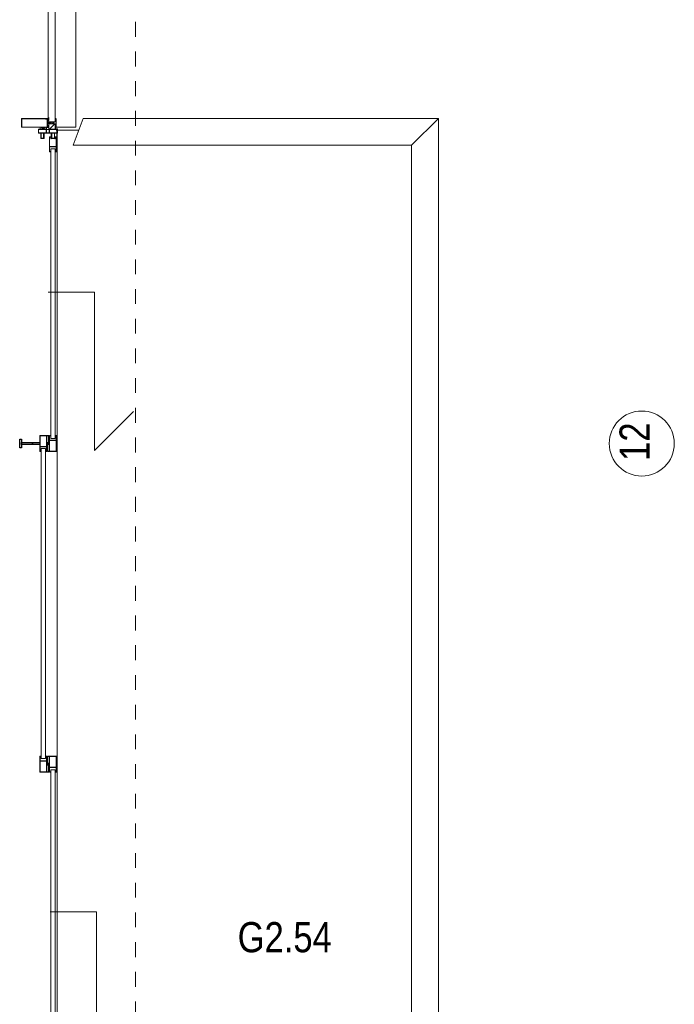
# Model space of a CAD drawing. Header units: millimetres. Extents: x 45699 to 251499, y 244 to 86446.
# Tile 238 of 240: x 240324 to 243999, y 75652 to 81179. Entities that reach past the tile are written whole.
import ezdxf

# ---------------------------------------------------------------- set-up
doc = ezdxf.new("R2010")
doc.units = ezdxf.units.MM
doc.header["$LTSCALE"] = 400
doc.linetypes.add('STYLE_01', pattern=[0.416641, 0.208282, -0.208359])
doc.linetypes.add('STYLE_06', pattern=[1.041641, 0.625, -0.208282, 0.069427, -0.138931])
for name, color, linetype, lineweight in [('Buitenkozijnen', 140, 'Continuous', 15), ('Lijn-afbreek', 140, 'STYLE_06', 15), ('mat-staal', 5, 'Continuous', 25), ('None', 7, 'Continuous', 9), ('Ruimtenummers', 5, 'Continuous', 25)]:
    doc.layers.add(name, color=color, linetype=linetype, lineweight=lineweight)
doc.styles.add('Arial Narrow', font='ARIALN.TTF', dxfattribs={"height": 222.25})

# ---------------------------------------------------------------- blocks, each defined once
blk = doc.blocks.new('*U1180')
at = {"layer": 'None', "color": 8, "linetype": 'Continuous', "lineweight": 5}
for p, q in [((51556, 37025.2), (51591, 37015.2)), ((51591, 37025.2), (51556, 37015.2))]:
    blk.add_line(p, q, dxfattribs=at)
blk.add_lwpolyline([(51556, 37025.2), (51591, 37025.2), (51591, 37015.2), (51556, 37015.2)], close=True, dxfattribs=at)
blk = doc.blocks.new('*X1181')
at = {"layer": 'None', "lineweight": 5}
blk.add_line((51608.116585, 37015.2), (51637.416585, 37044.5), dxfattribs=at)
blk = doc.blocks.new('*U1182')
at = {"layer": 'None', "color": 8, "lineweight": 5}
for points in [[(-24.8, 32.4), (24.8, 32.4), (24.8, 10.2), (23.1, 10.2), (23.1, 30.8), (-23.1, 30.8), (-23.1, 11.2), (-24.8, 11.2)], [(-24.8, -111.4), (-24.8, 32.4), (-23.1, 32.4), (-23.1, -112.4), (23.1, -112.4), (23.1, 32.4), (24.8, 32.4), (24.8, -111.4), (24.4, -111.4), (23.3, -115.5), (23.3, -117), (23.7, -117), (23.7, -117.6), (21.7, -117.6), (21.7, -117), (22.5, -117), (22.5, -115.1), (22.5, -113.9), (21.3, -113.9), (18.7, -113.9), (17.5, -113.9), (17.5, -115.1), (17.5, -117), (18.3, -117), (18.3, -117.6), (15.7, -117.6), (15.7, -117), (16.7, -117), (16.7, -116), (15.6, -113.9), (5.3, -113.9), (5.3, -115.8), (3.9, -115.8), (3.9, -118.6), (4.3, -119), (3.9, -119.4), (3.9, -120), (4.3, -120.4), (3.9, -120.8), (3.9, -121.4), (4.3, -121.8), (3.9, -122.8), (3.9, -127.6), (2.2, -127.6), (2.2, -116.8), (2.2, -114.6), (0, -114.6), (-2.2, -114.6), (-2.2, -116.8), (-2.2, -127.6), (-3.9, -127.6), (-3.9, -122.8), (-4.3, -121.8), (-3.9, -121.4), (-3.9, -120.8), (-4.3, -120.4), (-3.9, -120), (-3.9, -119.4), (-4.3, -119), (-3.9, -118.6), (-3.9, -115.8), (-5.3, -115.8), (-5.3, -113.9), (-15.6, -113.9), (-16.7, -116), (-16.7, -117), (-15.7, -117), (-15.7, -117.6), (-18.3, -117.6), (-18.3, -117), (-17.5, -117), (-17.5, -115.1), (-17.5, -113.9), (-18.7, -113.9), (-21.3, -113.9), (-22.5, -113.9), (-22.5, -115.1), (-22.5, -117), (-21.7, -117), (-21.7, -117.6), (-23.7, -117.6), (-23.7, -117), (-23.3, -117), (-23.3, -115.5), (-24.4, -111.4)]]:
    blk.add_lwpolyline(points, close=True, dxfattribs=at)
at = {"layer": 'None', "color": 8, "lineweight": 5, "flags": 128}
for points in [[(-25, -119), (-25.9, -119.6), (-29.5, -121.8), (-25.3, -121.8), (-21.7, -121.8), (-19.8, -121.7), (-19.3, -119.9), (-19.2, -119.4), (-18.7, -119.7), (-14.4, -120.4), (-14.2, -120.4), (-14.2, -120.6), (-14.2, -120.8), (-14.4, -120.8), (-16.5, -120.8), (-16.5, -121.8), (-16, -121.8), (-14.7, -121.8), (-13.3, -121.8), (-13.2, -120.3), (-13.2, -118.9), (-14.7, -118.8), (-15.5, -118.7), (-16, -118.1), (-16, -117.8), (-16.3, -117.8), (-17.6, -117.8), (-18.1, -118), (-18.4, -118.1), (-18.4, -117.8), (-18.4, -116.8), (-18.4, -116.5), (-18.1, -116.5), (-17.9, -116.5), (-17.4, -116.5), (-17.8, -116.1), (-17.9, -116.1), (-18.4, -115.7), (-18.9, -115.7), (-21.1, -115.7), (-21.6, -115.7), (-22.1, -116.1), (-22.2, -116.1), (-22.6, -116.5), (-22, -116.5), (-21.9, -116.5), (-21.6, -116.5), (-21.6, -116.8), (-21.6, -117.8), (-21.6, -118.1), (-21.9, -118), (-22.4, -117.8), (-23.8, -117.8), (-24.1, -117.8), (-24.1, -117.5), (-24.1, -116.7), (-24.1, -116.5), (-23.9, -116.5), (-23.7, -116.5), (-23.7, -115.7), (-24.4, -112.1), (-24.5, -111.9), (-24.7, -111.9), (-25, -111.9), (-25, -112.2), (-25, -117.9)], [(-22.8, -119.4), (-23, -119.4), (-23.1, -119.5), (-24.1, -120.3), (-25.4, -120.4), (-25.7, -120.4), (-25.7, -120.7), (-25.7, -121), (-25.4, -121), (-22.1, -121), (-21.3, -121), (-20.9, -120.4), (-20.4, -119.4), (-21.5, -119.4)], [(-20.5, -118.5), (-20.6, -118), (-21, -116.6), (-21.1, -116.2), (-20.7, -116.2), (-19.3, -116.2), (-18.9, -116.2), (-19, -116.6), (-19.4, -118), (-19.5, -118.5), (-20, -118.5)], [(25, -119), (25.9, -119.6), (29.5, -121.8), (25.3, -121.8), (21.7, -121.8), (19.8, -121.7), (19.3, -119.9), (19.2, -119.4), (18.7, -119.7), (14.4, -120.4), (14.2, -120.4), (14.2, -120.6), (14.2, -120.8), (14.4, -120.8), (16.5, -120.8), (16.5, -121.8), (16, -121.8), (14.7, -121.8), (13.3, -121.8), (13.2, -120.3), (13.2, -118.9), (14.7, -118.8), (15.5, -118.7), (16, -118.1), (16, -117.8), (16.3, -117.8), (17.6, -117.8), (18.1, -118), (18.4, -118.1), (18.4, -117.8), (18.4, -116.8), (18.4, -116.5), (18.1, -116.5), (17.9, -116.5), (17.4, -116.5), (17.8, -116.1), (17.9, -116.1), (18.4, -115.7), (18.9, -115.7), (21.1, -115.7), (21.6, -115.7), (22.1, -116.1), (22.2, -116.1), (22.6, -116.5), (22, -116.5), (21.9, -116.5), (21.6, -116.5), (21.6, -116.8), (21.6, -117.8), (21.6, -118.1), (21.9, -118), (22.4, -117.8), (23.8, -117.8), (24.1, -117.8), (24.1, -117.5), (24.1, -116.7), (24.1, -116.5), (23.9, -116.5), (23.7, -116.5), (23.7, -115.7), (24.4, -112.1), (24.5, -111.9), (24.7, -111.9), (25, -111.9), (25, -112.2), (25, -117.9)], [(20.5, -118.5), (20.6, -118), (21, -116.6), (21.1, -116.2), (20.7, -116.2), (19.3, -116.2), (18.9, -116.2), (19, -116.6), (19.4, -118), (19.5, -118.5), (20, -118.5)], [(22.8, -119.4), (23, -119.4), (23.1, -119.5), (24.1, -120.3), (25.4, -120.4), (25.7, -120.4), (25.7, -120.7), (25.7, -121), (25.4, -121), (22.1, -121), (21.3, -121), (20.9, -120.4), (20.4, -119.4), (21.5, -119.4)]]:
    blk.add_lwpolyline(points, close=True, dxfattribs=at)
blk = doc.blocks.new('*U1183')
at = {"layer": 'None', "color": 8, "lineweight": 5, "flags": 128}
for points in [[(-5, -131.3), (-5.5, -131.3), (-5.5, -131.8), (-5.5, -149.5), (-5.5, -150), (-5, -150), (-4, -150), (-3.5, -150), (-3.5, -149.5), (-3.5, -149), (-4, -149), (-4.5, -149), (-4.5, -145.8), (-4.5, -145.3), (-4, -145.3), (-2.7, -145.3), (-2.3, -145.3), (-2, -144.9), (-0.8, -143.5), (0, -142.6), (0.8, -143.5), (2, -144.9), (2.2, -145.3), (2.7, -145.3), (4, -145.3), (4.5, -145.3), (4.5, -145.8), (4.5, -149), (4, -149), (3.5, -149), (3.5, -149.5), (3.5, -150), (4, -150), (5, -150), (5.5, -150), (5.5, -149.5), (5.5, -131.8), (5.5, -131.3), (5, -131.3), (4.7, -131.3), (4.7, -132), (4.7, -132.3), (4.4, -132.3), (4.1, -132.3), (3.3, -132.3), (3.3, -131.5), (3.3, -127.6), (3.3, -126.8), (4.1, -126.8), (4.4, -126.8), (4.7, -126.8), (4.7, -127.1), (4.7, -127.8), (5, -127.8), (5.5, -127.8), (5.5, -127.3), (5.5, -114.6), (5.5, -114.4), (5.3, -114.3), (5, -114.3), (4.9, -114.5), (4.1, -116.2), (4.1, -116.3), (4.2, -116.4), (4.4, -116.7), (4.5, -116.8), (4.5, -116.9), (4.5, -117.1), (4.5, -117.2), (4.4, -117.3), (4.2, -117.6), (4, -117.7), (4.2, -117.8), (4.4, -118.1), (4.5, -118.2), (4.5, -118.3), (4.5, -118.5), (4.5, -118.6), (4.4, -118.7), (4.2, -119), (4, -119.1), (4.2, -119.2), (4.4, -119.5), (4.5, -119.6), (4.5, -119.7), (4.5, -120.2), (4.5, -120.3), (4.5, -120.3), (4.2, -121.1), (4.2, -125.5), (4.2, -125.8), (3.9, -125.8), (-3.9, -125.8), (-4.2, -125.8), (-4.2, -125.5), (-4.2, -121.1), (-4.5, -120.3), (-4.5, -120.3), (-4.5, -120.2), (-4.5, -119.7), (-4.5, -119.6), (-4.4, -119.5), (-4.2, -119.2), (-4, -119.1), (-4.2, -119), (-4.4, -118.7), (-4.5, -118.6), (-4.5, -118.5), (-4.5, -118.3), (-4.5, -118.2), (-4.4, -118.1), (-4.2, -117.8), (-4, -117.7), (-4.2, -117.6), (-4.4, -117.3), (-4.5, -117.2), (-4.5, -117.1), (-4.5, -116.9), (-4.5, -116.8), (-4.4, -116.7), (-4.2, -116.4), (-4.1, -116.3), (-4.1, -116.2), (-4.9, -114.5), (-5, -114.3), (-5.3, -114.3), (-5.5, -114.4), (-5.5, -114.6), (-5.5, -127.3), (-5.5, -127.8), (-5, -127.8), (-4.7, -127.8), (-4.7, -127.1), (-4.7, -126.8), (-4.4, -126.8), (-4.1, -126.8), (-3.3, -126.8), (-3.3, -127.6), (-3.3, -131.5), (-3.3, -132.3), (-4.1, -132.3), (-4.4, -132.3), (-4.7, -132.3), (-4.7, -132), (-4.7, -131.3)], [(-4.5, -138.2), (-4, -138.2), (-2.7, -138.2), (-2.5, -138.2), (-2.5, -138), (-2.5, -137.4), (-2.5, -137.2), (-2.7, -137.2), (-4, -137.2), (-4.5, -137.2), (-4.5, -136.7), (-4.5, -133.8), (-4.5, -133.3), (-4, -133.3), (4, -133.3), (4.5, -133.3), (4.5, -133.8), (4.5, -136.7), (4.5, -137.2), (4, -137.2), (2.7, -137.2), (2.5, -137.2), (2.5, -137.4), (2.5, -138), (2.5, -138.2), (2.7, -138.2), (4, -138.2), (4.5, -138.2), (4.5, -138.7), (4.5, -143.8), (4.5, -144.3), (4, -144.3), (2.9, -144.3), (2.7, -144.3), (2.6, -144.1), (1.5, -142.9), (0, -141.1), (-1.5, -142.9), (-2.6, -144.1), (-2.7, -144.3), (-2.9, -144.3), (-4, -144.3), (-4.5, -144.3), (-4.5, -143.8), (-4.5, -138.7)], [(-2.3, -126.8), (-2.3, -127.3), (-2.3, -132.1), (-2.3, -132.3), (-2.1, -132.3), (2.1, -132.3), (2.3, -132.3), (2.3, -132.1), (2.3, -127.3), (2.3, -126.8), (1.8, -126.8), (-1.8, -126.8)]]:
    blk.add_lwpolyline(points, close=True, dxfattribs=at)
blk = doc.blocks.new('*U1184')
at = {"layer": 'None', "color": 7, "lineweight": 15}
for p, q in [((-24.8, -110.4), (-24.8, -110.4)), ((-24, -110), (-24, -110)), ((-23.2, -110.4), (-23.2, -110.4)), ((-22.4, -110), (-22.4, -110)), ((-21.6, -103.9), (-21.6, -103.9)), ((-21.6, -104.7), (-21.6, -104.7)), ((-21.6, -105.5), (-21.6, -105.5)), ((-21.6, -106.3), (-21.6, -106.3)), ((-21.6, -107.1), (-21.6, -107.1)), ((-21.6, -107.9), (-21.6, -107.9)), ((-21.6, -108.8), (-21.6, -108.8)), ((-21.6, -109.6), (-21.6, -109.6)), ((-21.6, -110.4), (-21.6, -110.4)), ((-20.7, -103.5), (-20.7, -103.5)), ((-20.7, -105.9), (-20.7, -105.9)), ((-20.7, -106.7), (-20.7, -106.7)), ((-20.7, -107.5), (-20.7, -107.5)), ((-20.7, -108.4), (-20.7, -108.4)), ((-20.7, -109.2), (-20.7, -109.2)), ((-20.7, -110), (-20.7, -110)), ((-19.9, -103.1), (-19.9, -103.1)), ((-19.9, -107.1), (-19.9, -107.1)), ((-19.9, -107.9), (-19.9, -107.9)), ((-19.9, -108.8), (-19.9, -108.8)), ((-19.9, -109.6), (-19.9, -109.6)), ((-19.9, -110.4), (-19.9, -110.4)), ((-19.1, -103.5), (-19.1, -103.5)), ((-19.1, -104.3), (-19.1, -104.3)), ((-19.1, -105.9), (-19.1, -105.9)), ((-19.1, -106.7), (-19.1, -106.7)), ((-19.1, -107.5), (-19.1, -107.5)), ((-19.1, -108.4), (-19.1, -108.4)), ((-19.1, -109.2), (-19.1, -109.2)), ((-19.1, -110), (-19.1, -110)), ((-18.3, -104.7), (-18.3, -104.7)), ((-18.3, -105.5), (-18.3, -105.5)), ((-18.3, -106.3), (-18.3, -106.3)), ((-18.3, -110.4), (-18.3, -110.4)), ((-17.5, -110), (-17.5, -110)), ((-16.7, -110.4), (-16.7, -110.4)), ((-25.6, -119.7), (-25.6, -119.7)), ((-25.6, -121.4), (-25.6, -121.4)), ((-24.8, -111.2), (-24.8, -111.2)), ((-24.8, -112), (-24.8, -112)), ((-24.8, -112.8), (-24.8, -112.8)), ((-24.8, -113.6), (-24.8, -113.6)), ((-24.8, -114.4), (-24.8, -114.4)), ((-24.8, -115.3), (-24.8, -115.3)), ((-24.8, -116.1), (-24.8, -116.1)), ((-24.8, -116.9), (-24.8, -116.9)), ((-24.8, -117.7), (-24.8, -117.7)), ((-24.8, -118.5), (-24.8, -118.5)), ((-24.8, -119.3), (-24.8, -119.3)), ((-24.8, -120.1), (-24.8, -120.1)), ((-24.8, -121.8), (-24.8, -121.8)), ((-24, -110.8), (-24, -110.8)), ((-24, -111.6), (-24, -111.6)), ((-24, -112.4), (-24, -112.4)), ((-24, -113.2), (-24, -113.2)), ((-24, -114), (-24, -114)), ((-24, -114.9), (-24, -114.9)), ((-24, -115.7), (-24, -115.7)), ((-24, -116.5), (-24, -116.5)), ((-24, -117.3), (-24, -117.3)), ((-24, -118.1), (-24, -118.1)), ((-24, -118.9), (-24, -118.9)), ((-24, -119.7), (-24, -119.7)), ((-24, -121.4), (-24, -121.4)), ((-23.2, -111.2), (-23.2, -111.2)), ((-23.2, -112), (-23.2, -112)), ((-23.2, -112.8), (-23.2, -112.8)), ((-23.2, -113.6), (-23.2, -113.6)), ((-23.2, -114.4), (-23.2, -114.4)), ((-23.2, -115.3), (-23.2, -115.3)), ((-23.2, -116.1), (-23.2, -116.1)), ((-23.2, -116.9), (-23.2, -116.9)), ((-23.2, -117.7), (-23.2, -117.7)), ((-23.2, -118.5), (-23.2, -118.5)), ((-23.2, -121.8), (-23.2, -121.8)), ((-22.4, -110.8), (-22.4, -110.8)), ((-22.4, -111.6), (-22.4, -111.6)), ((-22.4, -117.3), (-22.4, -117.3)), ((-22.4, -118.1), (-22.4, -118.1)), ((-22.4, -121.4), (-22.4, -121.4)), ((-21.6, -111.2), (-21.6, -111.2)), ((-21.6, -112), (-21.6, -112)), ((-21.6, -116.9), (-21.6, -116.9)), ((-21.6, -117.7), (-21.6, -117.7)), ((-21.6, -118.5), (-21.6, -118.5)), ((-21.6, -121.8), (-21.6, -121.8)), ((-20.7, -110.8), (-20.7, -110.8)), ((-20.7, -111.6), (-20.7, -111.6)), ((-20.7, -112.4), (-20.7, -112.4)), ((-20.7, -113.2), (-20.7, -113.2)), ((-20.7, -114), (-20.7, -114)), ((-20.7, -114.9), (-20.7, -114.9)), ((-20.7, -115.7), (-20.7, -115.7)), ((-20.7, -116.5), (-20.7, -116.5)), ((-20.7, -117.3), (-20.7, -117.3)), ((-20.7, -118.1), (-20.7, -118.1)), ((-20.7, -121.4), (-20.7, -121.4)), ((-19.9, -111.2), (-19.9, -111.2)), ((-19.9, -112), (-19.9, -112)), ((-19.9, -112.8), (-19.9, -112.8)), ((-19.9, -113.6), (-19.9, -113.6)), ((-19.9, -114.4), (-19.9, -114.4)), ((-19.9, -115.3), (-19.9, -115.3)), ((-19.9, -116.1), (-19.9, -116.1)), ((-19.9, -116.9), (-19.9, -116.9)), ((-19.9, -117.7), (-19.9, -117.7)), ((-19.9, -118.5), (-19.9, -118.5)), ((-19.9, -119.3), (-19.9, -119.3)), ((-19.9, -120.1), (-19.9, -120.1)), ((-19.9, -120.9), (-19.9, -120.9)), ((-19.1, -110.8), (-19.1, -110.8)), ((-19.1, -111.6), (-19.1, -111.6)), ((-19.1, -117.3), (-19.1, -117.3)), ((-19.1, -118.1), (-19.1, -118.1)), ((-19.1, -118.9), (-19.1, -118.9)), ((-18.3, -111.2), (-18.3, -111.2)), ((-18.3, -112), (-18.3, -112)), ((-18.3, -116.9), (-18.3, -116.9)), ((-18.3, -117.7), (-18.3, -117.7)), ((-18.3, -118.5), (-18.3, -118.5)), ((-18.3, -119.3), (-18.3, -119.3)), ((-17.5, -110.8), (-17.5, -110.8)), ((-17.5, -111.6), (-17.5, -111.6)), ((-17.5, -112.4), (-17.5, -112.4)), ((-17.5, -113.2), (-17.5, -113.2)), ((-17.5, -114), (-17.5, -114)), ((-17.5, -114.9), (-17.5, -114.9)), ((-17.5, -115.7), (-17.5, -115.7)), ((-17.5, -116.5), (-17.5, -116.5)), ((-17.5, -117.3), (-17.5, -117.3)), ((-17.5, -118.1), (-17.5, -118.1)), ((-17.5, -118.9), (-17.5, -118.9)), ((-17.5, -119.7), (-17.5, -119.7)), ((-16.7, -111.2), (-16.7, -111.2)), ((-16.7, -112), (-16.7, -112)), ((-16.7, -112.8), (-16.7, -112.8)), ((-16.7, -113.6), (-16.7, -113.6)), ((-16.7, -114.4), (-16.7, -114.4)), ((-16.7, -115.3), (-16.7, -115.3)), ((-16.7, -116.1), (-16.7, -116.1)), ((-16.7, -116.9), (-16.7, -116.9)), ((-16.7, -117.7), (-16.7, -117.7)), ((-16.7, -118.5), (-16.7, -118.5)), ((-16.7, -119.3), (-16.7, -119.3)), ((-16.7, -120.1), (-16.7, -120.1)), ((-15.9, -118.1), (-15.9, -118.1)), ((-15.9, -118.9), (-15.9, -118.9)), ((-15.9, -119.7), (-15.9, -119.7)), ((-15.9, -121.4), (-15.9, -121.4)), ((-15.1, -119.3), (-15.1, -119.3)), ((-15.1, -120.1), (-15.1, -120.1)), ((-15.1, -120.9), (-15.1, -120.9)), ((-15.1, -121.8), (-15.1, -121.8)), ((-14.2, -118.9), (-14.2, -118.9)), ((-14.2, -119.7), (-14.2, -119.7)), ((-14.2, -120.5), (-14.2, -120.5)), ((-14.2, -121.4), (-14.2, -121.4)), ((-13.4, -120.1), (-13.4, -120.1)), ((-13.4, -120.9), (-13.4, -120.9))]:
    blk.add_line(p, q, dxfattribs=at)
at = {"layer": 'None', "color": 7}
blk.add_blockref('*U1183', (0, 0), dxfattribs=at)
blk = doc.blocks.new('*U1185')
at = {"layer": 'None', "color": 8, "lineweight": 5}
for points in [[(-13.5, -159.8), (-13.5, -158.9), (-14.5, -158.1), (-14.7, -157.9), (-14.9, -158.1), (-14.9, -158.1), (-15.4, -158.5), (-15.6, -158.7), (-15.8, -158.5), (-15.8, -158.5), (-16.3, -158.1), (-16.5, -157.9), (-16.7, -158.1), (-16.7, -158.1), (-17.2, -158.5), (-17.4, -158.7), (-17.6, -158.5), (-17.6, -158.5), (-18.1, -158.1), (-18.3, -157.9), (-18.5, -158.1), (-18.5, -158.1), (-19, -158.5), (-19.2, -158.7), (-19.4, -158.5), (-19.4, -158.5), (-19.9, -158.1), (-20.1, -157.9), (-20.3, -158.1), (-20.3, -158.1), (-20.8, -158.5), (-21, -158.7), (-21.2, -158.5), (-21.2, -158.5), (-21.7, -158.1), (-21.9, -157.9), (-22.1, -158.1), (-22.1, -158.1), (-22.4, -158.3), (-23.2, -158.3), (-23.5, -158.1), (-23.7, -157.9), (-23.9, -158.1), (-23.9, -158.1), (-24.2, -158.3), (-24.5, -158.3), (-24.7, -158.3), (-24.8, -158.2), (-24.8, -158.2), (-24.9, -157.9), (-25.1, -157.7), (-25.3, -157.7), (-25.5, -157.8), (-25.5, -158), (-25.5, -158), (-25.5, -161.4), (-25.5, -161.7), (-25.2, -161.7), (-25.2, -161.7), (-24.3, -161.7), (-24, -161.7), (-24, -161.4), (-24, -161.4), (-24, -159.7), (-24, -159.6), (-24.1, -159.5), (-24.1, -159.5), (-24.3, -159.3), (-24, -159.2), (-23.8, -159.1), (-23.8, -159.4), (-23.8, -159.4), (-23.7, -159.4), (-23.6, -159.3), (-23.6, -159.3), (-22.8, -159.3), (-22.5, -159.3), (-22.5, -159.6), (-22.5, -159.6), (-22.5, -160.3), (-22.5, -160.6), (-22.2, -160.6), (-22.2, -160.6), (-22, -160.6), (-21.9, -160.6), (-21.8, -160.5), (-21.8, -160.5), (-20.5, -159.8), (-13.5, -159.8)], [(-6, -157.7), (-6.2, -160.2), (-8.7, -160.2), (-8.7, -160.2), (-20.4, -160.2), (-21.6, -160.9), (-22.9, -160.9), (-22.9, -159.7), (-23.8, -159.7), (-23.8, -161.8), (23.8, -161.8), (23.8, -159.7), (22.9, -159.7), (22.9, -160.9), (21.6, -160.9), (20.4, -160.2), (8.7, -160.2), (6.2, -160.2), (6, -157.7), (6, -157.7), (5.3, -150.2), (2.5, -150.2), (2.5, -148.2), (-2.5, -148.2), (-2.5, -150.2), (-5.3, -150.2), (-6, -157.7)], [(13.5, -159.8), (13.5, -158.9), (14.5, -158.1), (14.7, -157.9), (14.9, -158.1), (14.9, -158.1), (15.4, -158.5), (15.6, -158.7), (15.8, -158.5), (15.8, -158.5), (16.3, -158.1), (16.5, -157.9), (16.7, -158.1), (16.7, -158.1), (17.2, -158.5), (17.4, -158.7), (17.6, -158.5), (17.6, -158.5), (18.1, -158.1), (18.3, -157.9), (18.5, -158.1), (18.5, -158.1), (19, -158.5), (19.2, -158.7), (19.4, -158.5), (19.4, -158.5), (19.9, -158.1), (20.1, -157.9), (20.3, -158.1), (20.3, -158.1), (20.8, -158.5), (21, -158.7), (21.2, -158.5), (21.2, -158.5), (21.7, -158.1), (21.9, -157.9), (22.1, -158.1), (22.1, -158.1), (22.4, -158.3), (23.2, -158.3), (23.5, -158.1), (23.7, -157.9), (23.9, -158.1), (23.9, -158.1), (24.2, -158.3), (24.5, -158.3), (24.7, -158.3), (24.8, -158.2), (24.8, -158.2), (24.9, -157.9), (25.1, -157.7), (25.3, -157.7), (25.5, -157.8), (25.5, -158), (25.5, -158), (25.5, -161.4), (25.5, -161.7), (25.2, -161.7), (25.2, -161.7), (24.3, -161.7), (24, -161.7), (24, -161.4), (24, -161.4), (24, -159.7), (24, -159.6), (24.1, -159.5), (24.1, -159.5), (24.3, -159.3), (24, -159.2), (23.8, -159.1), (23.8, -159.4), (23.8, -159.4), (23.7, -159.4), (23.6, -159.3), (23.6, -159.3), (22.8, -159.3), (22.5, -159.3), (22.5, -159.6), (22.5, -159.6), (22.5, -160.3), (22.5, -160.6), (22.2, -160.6), (22.2, -160.6), (22, -160.6), (21.9, -160.6), (21.8, -160.5), (21.8, -160.5), (20.5, -159.8), (13.5, -159.8)]]:
    blk.add_lwpolyline(points, close=True, dxfattribs=at)
blk = doc.blocks.new('verticale stijl')
at = {"layer": 'None', "color": 7}
for name in ['*U1182', '*U1184', '*U1185']:
    blk.add_blockref(name, (0, 0), dxfattribs=at)
blk = doc.blocks.new('*U1187')
at = {"layer": 'None', "color": 43, "linetype": 'Continuous', "lineweight": 9}
blk.add_lwpolyline([(51562.1, 35295), (51593.7, 35295), (51593.7, 35205), (51589.3, 35205), (51589.3, 35206.5), (51592.2, 35206.5), (51592.2, 35232), (51555.2, 35232), (51555.2, 35206.5), (51557.2, 35206.5), (51557.2, 35205), (51553.7, 35205), (51553.7, 35295), (51563.5, 35295), (51563.5, 35293.5), (51562, 35293.5), (51560.5, 35293.5), (51555.2, 35293.5), (51555.2, 35233.5), (51592.2, 35233.5), (51592.2, 35293.5), (51587, 35293.5), (51585.5, 35293.5), (51562.1, 35293.5)], close=True, dxfattribs=at)
blk = doc.blocks.new('*U1188')
at = {"layer": 'None', "color": 43, "linetype": 'Continuous', "lineweight": 9}
blk.add_lwpolyline([(51562.1, 33405), (51593.7, 33405), (51593.7, 33495), (51589.3, 33495), (51589.3, 33493.5), (51592.2, 33493.5), (51592.2, 33468), (51555.2, 33468), (51555.2, 33493.5), (51557.2, 33493.5), (51557.2, 33495), (51553.7, 33495), (51553.7, 33405), (51563.5, 33405), (51563.5, 33406.5), (51562, 33406.5), (51560.5, 33406.5), (51555.2, 33406.5), (51555.2, 33466.5), (51592.2, 33466.5), (51592.2, 33406.5), (51587, 33406.5), (51585.5, 33406.5), (51562.1, 33406.5)], close=True, dxfattribs=at)
blk = doc.blocks.new('*U1193')
at = {"layer": 'Lijn-afbreek', "color": 43, "linetype": 'Continuous', "lineweight": 9}
blk.add_lwpolyline([(51605.3, 37044.5), (51640.3, 37044.5), (51640.3, 37015.2), (51605.3, 37015.2)], close=True, dxfattribs=at)
at = {"layer": 'None', "color": 8, "linetype": 'Continuous', "lineweight": 5}
for p in [(51651, 36993.2), (51651, 36961.8)]:
    blk.add_line(p, (51651, 28108.3), dxfattribs=at)
at = {"layer": 'None', "color": 43, "linetype": 'Continuous', "lineweight": 9}
for points in [[(51652.3, 36992.2), (51637, 36992.2), (51637, 36993.2), (51651.3, 36993.2), (51651.3, 37015.2), (51640.3, 37015.2), (51640.3, 37039.5), (51641.3, 37039.5), (51641.3, 37016.2), (51652.3, 37016.2)], [(51546, 36993.2), (51591, 36993.2), (51591, 37015.2), (51546, 37015.2)], [(51620, 36963.2), (51620, 36993.2), (51577, 36993.2), (51577, 36963.2), (51578.5, 36963.2), (51578.5, 36991.7), (51618.5, 36991.7), (51618.5, 36963.2)], [(51591, 36995.2), (51606, 36995.2), (51606, 37013.2), (51591, 37013.2)], [(51651, 36993.2), (51651, 37015.2), (51606, 37015.2), (51606, 36993.2)], [(51617.5, 36971.2), (51617.5, 36962.2), (51617.5, 36960.7), (51616, 36960.7), (51616, 36969.7), (51609.2, 36969.7), (51609.2, 36916.7), (51646.2, 36916.7), (51646.2, 36969.7), (51639.5, 36969.7), (51639.5, 36960.7), (51638, 36960.7), (51638, 36962.2), (51638, 36971.2), (51647.7, 36971.2), (51647.7, 36888.2), (51644.3, 36888.2), (51644.3, 36889.7), (51646.2, 36889.7), (51646.2, 36915.2), (51609.2, 36915.2), (51609.2, 36889.7), (51612.1, 36889.7), (51612.1, 36888.2), (51607.7, 36888.2), (51607.7, 36971.2)], [(51553.7, 35293.5), (51602.2, 35293.5), (51602.2, 35245), (51603.7, 35245), (51603.7, 35295), (51553.7, 35295)], [(51639.4, 35205), (51607.7, 35205), (51607.7, 35295), (51612.1, 35295), (51612.1, 35293.5), (51609.2, 35293.5), (51609.2, 35268), (51646.2, 35268), (51646.2, 35293.5), (51644.3, 35293.5), (51644.3, 35295), (51647.7, 35295), (51647.7, 35205), (51638, 35205), (51638, 35206.5), (51646.2, 35206.5), (51646.2, 35266.5), (51609.2, 35266.5), (51609.2, 35206.5), (51639.4, 35206.5)], [(51647.7, 35206.5), (51599.2, 35206.5), (51599.2, 35255), (51597.7, 35255), (51597.7, 35205), (51647.7, 35205)], [(51553.7, 33406.5), (51602.2, 33406.5), (51602.2, 33455), (51603.7, 33455), (51603.7, 33405), (51553.7, 33405)], [(51647.7, 33493.5), (51599.2, 33493.5), (51599.2, 33445), (51597.7, 33445), (51597.7, 33495), (51647.7, 33495)], [(51639.4, 33495), (51607.7, 33495), (51607.7, 33405), (51612.1, 33405), (51612.1, 33406.5), (51609.2, 33406.5), (51609.2, 33432), (51646.2, 33432), (51646.2, 33406.5), (51644.3, 33406.5), (51644.3, 33405), (51647.7, 33405), (51647.7, 33495), (51638, 33495), (51638, 33493.5), (51646.2, 33493.5), (51646.2, 33433.5), (51609.2, 33433.5), (51609.2, 33493.5), (51639.4, 33493.5)]]:
    blk.add_lwpolyline(points, close=True, dxfattribs=at)
at = {"layer": 'None', "color": 43, "linetype": 'Continuous', "lineweight": 9, "flags": 128}
for points in [[(51546, 36993.2), (51546, 37015.2), (51591, 37015.2), (51591, 36993.2), (51577, 36993.2), (51577, 36963.2), (51560, 36963.2), (51560, 36963.3), (51560, 36993.2), (51547.5, 36993.2)], [(51589.5, 36994.7), (51589.5, 37013.7), (51547.5, 37013.7), (51547.5, 36994.7)], [(51575.5, 36993.2), (51561.5, 36993.2), (51561.5, 36964.7), (51575.5, 36964.7)], [(51651, 37015.2), (51651, 36993.2), (51651, 36963.2), (51649.5, 36963.2), (51649.5, 36993.2), (51637, 36993.2), (51637, 36963.2), (51620, 36963.2), (51620, 36993.2), (51606, 36993.2), (51606, 37015.2)], [(51607.5, 37013.7), (51607.5, 36994.7), (51649.5, 36994.7), (51649.5, 37013.7)], [(51621.5, 36964.7), (51635.5, 36964.7), (51635.5, 36993.2), (51621.5, 36993.2)]]:
    blk.add_lwpolyline(points, close=True, dxfattribs=at)
at = {"layer": 'None', "lineweight": 9}
for points in [[(51640.2, 36905.2), (51640.2, 35278), (51615.2, 35278), (51615.2, 36905.2)], [(51586.2, 35222), (51586.2, 33480.8), (51561.2, 33480.8), (51561.2, 35222)], [(51640.2, 33418), (51640.2, 31678), (51615.2, 31678), (51615.2, 33418)]]:
    blk.add_lwpolyline(points, close=True, dxfattribs=at)
at = {"layer": 'Lijn-afbreek', "color": 43}
blk.add_blockref('*X1181', (0, 0), dxfattribs=at)
at = {"layer": 'None', "color": 7, "xscale": -1, "rotation": 90}
blk.add_blockref('verticale stijl', (51483.5, 37050), dxfattribs=at)
at = {"layer": 'None', "color": 7}
for name in ['*U1180', '*U1187', '*U1188']:
    blk.add_blockref(name, (0, 0), dxfattribs=at)
blk = doc.blocks.new('*X1333')
at = {"layer": 'None', "lineweight": 25}
blk.add_line((51508.9, 35245.4), (51518.9, 35255.4), dxfattribs=at)

msp = doc.modelspace()

# ---------------------------------------------------------------- linework, layer by layer
at = {"layer": 'Buitenkozijnen', "color": 43, "linetype": 'Continuous', "lineweight": 9}
msp.add_line((240639.7, 84200), (240639.7, 80575.7), dxfattribs=at)
at = {"layer": 'Buitenkozijnen', "color": 140, "linetype": 'Continuous', "lineweight": 15}
for p, q in [((240484.4, 80610), (240484.4, 84164)), ((240524.4, 80610), (240524.4, 84164))]:
    msp.add_line(p, q, dxfattribs=at)
at = {"layer": 'Buitenkozijnen', "color": 43, "linetype": 'Continuous', "lineweight": 9, "flags": 128}
for points in [[(240485, 79650), (240743.9, 79650), (240743.9, 78760), (240963.9, 78980)], [(240495.8, 76170), (240754.7, 76170), (240754.7, 75280), (240974.7, 75500)]]:
    msp.add_lwpolyline(points, dxfattribs=at)
at = {"layer": 'mat-staal', "lineweight": 25}
for points in [[(240324.4, 78825.4), (240334.4, 78825.4), (240334.4, 78775.4), (240324.4, 78775.4)], [(240334.4, 78805.4), (240437.1, 78805.4), (240437.1, 78795.4), (240334.4, 78795.4)]]:
    msp.add_lwpolyline(points, close=True, dxfattribs=at)
at = {"layer": 'None', "color": 140, "linetype": 'STYLE_01', "lineweight": 15}
msp.add_line((240974.4, 84500), (240974.4, 38530), dxfattribs=at)
at = {"layer": 'None', "color": 140, "linetype": 'Continuous', "lineweight": 15}
msp.add_line((240625.4, 80474.8), (240680, 80624.8), dxfattribs=at)
at = {"layer": 'None', "color": 8, "linetype": 'Continuous', "lineweight": 5}
for p, q in [((242674.4, 80624.8), (242524.4, 80474.8)), ((240529.9, 80559.2), (240656.1, 80559.2)), ((240533, 80575.7), (240639.7, 80575.7))]:
    msp.add_line(p, q, dxfattribs=at)
at = {"layer": 'None', "color": 140, "linetype": 'Continuous', "lineweight": 15}
for points in [[(240680, 80624.8), (242674.4, 80624.8), (242674.4, 71575.2), (240680, 71575.2)], [(240625.4, 80474.8), (242524.4, 80474.8), (242524.4, 71725.2), (240625.4, 71725.2)]]:
    msp.add_lwpolyline(points, dxfattribs=at)
at = {"layer": 'None', "color": 43, "linetype": 'Continuous', "lineweight": 9}
msp.add_circle((243815.9, 78800), 182.6, dxfattribs=at)

# ---------------------------------------------------------------- block references
at = {"layer": 'mat-staal'}
msp.add_blockref('*X1333', (188883.4, 43550), dxfattribs=at)
at = {"layer": 'None', "color": 7}
msp.add_blockref('*U1193', (188883.4, 43550), dxfattribs=at)

# ---------------------------------------------------------------- texts
at = {"layer": 'None', "color": 43, "insert": (243691.1, 78702.6), "char_height": 169.33, "attachment_point": 1, "rotation": 90, "style": 'Arial Narrow'}
msp.add_mtext('12', dxfattribs=at)
at = {"layer": 'Ruimtenummers', "insert": (241547.8, 76113.2), "char_height": 169.33, "attachment_point": 1, "style": 'Arial Narrow'}
msp.add_mtext('G2.54', dxfattribs=at)

doc.saveas('drawing.dxf')
